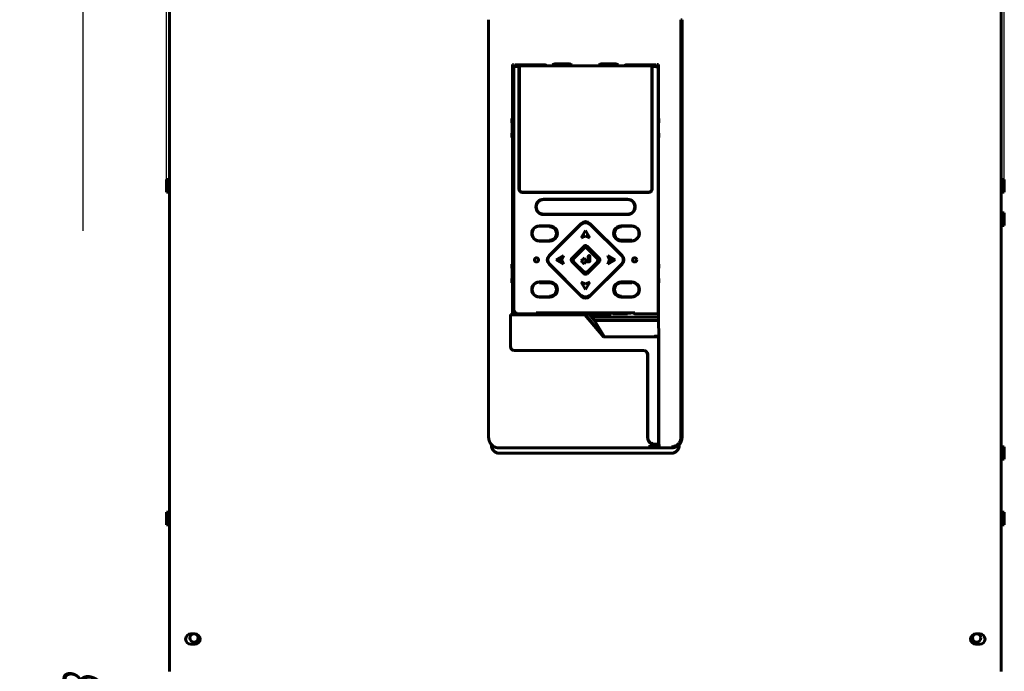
# Model space of a CAD drawing. Header units: millimetres. Extents: x 0 to 1189, y 0 to 841.
# Tile 2 of 9: x 256 to 493, y 422 to 579. Entities that reach past the tile are written whole.
import ezdxf

# ---------------------------------------------------------------- set-up
doc = ezdxf.new("R2010")
doc.units = ezdxf.units.MM
doc.linetypes.add('K5LT_BASIC', pattern=[0])
doc.linetypes.add('K5LT_THIN', pattern=[0])
doc.layers.add('Системный слой', color=7, linetype='Continuous')
doc.styles.add('KDIMTEXTSTYLE', font='GOST_AU.SHX', dxfattribs={"width": 0.96, "oblique": 15, "height": 5})
doc.dimstyles.new('KDIMSTYLE (0.50)', dxfattribs={"dimtxt": 5, "dimasz": 1, "dimexe": 2, "dimexo": 0, "dimgap": 1, "dimtad": 1, "dimlfac": 2, "dimtxsty": 'KDIMTEXTSTYLE', "dimsah": 1, "dimcen": 0, "dimdle": 1, "dimadec": 0, "dimazin": 0, "dimtfac": 0.667, "dimtmove": 0, "dimatfit": 3, "dimfxl": 1, "dimtvp": 1, "dimtolj": 1, "dimtzin": 0, "dimarcsym": 0})

# ---------------------------------------------------------------- blocks, each defined once
blk = doc.blocks.new('KDIMARROW_01')
at = {"layer": 'Системный слой'}
blk.add_hatch(color=0, dxfattribs=at).paths.add_polyline_path([(-5, -0.66), (0, 0), (-5, 0.66), (-4.5, 0)])
at = {"layer": 'Системный слой', "color": 0, "linetype": 'K5LT_THIN', "lineweight": 18}
for p, q in [((-4.5, 0), (-5, 0.66)), ((-5, 0.66), (0, 0)), ((0, 0), (-5, -0.66)), ((-5, -0.66), (-4.5, 0)), ((0, 0), (-1, 0))]:
    blk.add_line(p, q, dxfattribs=at)

msp = doc.modelspace()

# ---------------------------------------------------------------- linework, layer by layer
at = {"layer": 'Системный слой', "color": 150, "linetype": 'K5LT_BASIC', "lineweight": 60, "true_color": 0x0080ff}
for p, q in [((292.2559, 605.7157), (292.2559, 422.4907)), ((492.2559, 605.7157), (492.2559, 422.4907)), ((369.0042, 579.2126), (369.0042, 478.708)), ((415.2179, 578.1608), (415.2179, 579.2126)), ((415.4676, 579.2126), (415.2179, 579.2126)), ((415.2179, 478.708), (415.2179, 578.1608)), ((415.5076, 579.2126), (415.4676, 579.2126)), ((415.5076, 478.708), (415.5076, 579.2126)), ((374.7016, 555.4741), (374.7016, 568.4596)), ((374.7016, 568.4596), (374.9516, 568.4596)), ((374.9516, 568.4596), (374.9516, 555.4742)), ((375.3052, 568.3392), (375.3052, 568.3381)), ((375.3064, 568.3381), (375.3052, 568.3392)), ((375.3052, 568.3381), (382.5547, 568.3381)), ((375.3052, 568.3381), (375.3052, 568.3369)), ((375.3052, 568.3369), (375.5598, 568.0823)), ((385.136, 568.5992), (388.1758, 568.5992)), ((385.4651, 568.2947), (385.3896, 568.3325)), ((385.4651, 568.2947), (385.4651, 568.1378)), ((387.8466, 568.2989), (385.4652, 568.2989)), ((385.6395, 568.5824), (385.7066, 568.5489)), ((387.8467, 568.2947), (387.8466, 568.2989)), ((387.9222, 568.3325), (387.8467, 568.2947)), ((387.9222, 568.1378), (387.9222, 568.3325)), ((388.5996, 568.5031), (388.6051, 568.4596)), ((388.6051, 568.4596), (388.6051, 568.5009)), ((395.9067, 568.5009), (395.9067, 568.4596)), ((395.9067, 568.4596), (396.6244, 568.4596)), ((399.3758, 568.5992), (396.336, 568.5992)), ((396.6651, 568.2947), (396.5896, 568.3325)), ((396.5896, 568.3325), (396.5896, 568.1378)), ((396.6652, 568.2989), (396.6651, 568.2947)), ((399.0466, 568.2989), (396.6652, 568.2989)), ((398.8053, 568.5489), (398.8724, 568.5824)), ((398.9875, 568.4596), (399.0874, 568.4596)), ((399.1222, 568.3325), (399.0467, 568.2947)), ((399.0467, 568.2947), (399.0467, 568.1378)), ((402.0566, 568.3394), (409.3066, 568.3394)), ((409.052, 568.0823), (409.3066, 568.3369)), ((409.3066, 568.3419), (409.3041, 568.3394)), ((409.3066, 568.3394), (409.3066, 568.3419)), ((409.3066, 568.3369), (409.3066, 568.3394)), ((409.8102, 568.4596), (409.5602, 568.4596)), ((409.5602, 567.6466), (409.5602, 568.4596)), ((409.8102, 568.4596), (409.8102, 555.4741)), ((375.0431, 509.1757), (375.0431, 567.6004)), ((375.4376, 567.9211), (375.4376, 568.2045)), ((375.5598, 568.0823), (376.2997, 568.0823)), ((376.2972, 567.9325), (375.5598, 567.9325)), ((376.2972, 567.9325), (376.2972, 538.4303)), ((376.2972, 567.7075), (376.3059, 567.7075)), ((376.2997, 568.0823), (376.3059, 568.1011)), ((376.3059, 538.4391), (376.3059, 568.1011)), ((376.3059, 568.1011), (408.3059, 568.1011)), ((376.3853, 568.0848), (376.3809, 568.0892)), ((408.2309, 568.0892), (376.3809, 568.0892)), ((376.3879, 567.9348), (376.3879, 538.496)), ((382.6528, 568.1378), (401.9581, 568.1378)), ((408.2239, 538.496), (408.2239, 567.9348)), ((408.2265, 568.0848), (408.2309, 568.0892)), ((408.3059, 568.1011), (408.3059, 538.4391)), ((408.3121, 568.0823), (408.3059, 568.1011)), ((408.3059, 567.7102), (408.3146, 567.7102)), ((408.3121, 568.0823), (409.052, 568.0823)), ((409.052, 567.9325), (408.3146, 567.9325)), ((408.3146, 538.4303), (408.3146, 567.9325)), ((409.1742, 568.2045), (409.1742, 567.9211)), ((409.8059, 567.8376), (409.5687, 567.6004)), ((409.8059, 567.8376), (409.8059, 534.8392)), ((374.6055, 555.4261), (374.7016, 555.4741)), ((374.6055, 555.4261), (374.6055, 554.413)), ((374.6482, 554.3917), (374.6055, 554.413)), ((374.6482, 554.3917), (374.6482, 551.9474)), ((374.7016, 555.4872), (374.9193, 555.4872)), ((409.8059, 555.4872), (409.8102, 555.4872)), ((409.8102, 555.4741), (409.9019, 555.4283)), ((409.9019, 554.4108), (409.8636, 554.3917)), ((409.8636, 551.9474), (409.8636, 554.3917)), ((409.9019, 554.4108), (409.9019, 555.4283)), ((374.6055, 551.9261), (374.6482, 551.9474)), ((374.6055, 551.9261), (374.6055, 550.913)), ((409.8636, 551.9474), (409.9019, 551.9283)), ((409.9019, 550.9108), (409.9019, 551.9283)), ((374.7016, 550.865), (374.6055, 550.913)), ((374.7016, 520.4741), (374.7016, 550.865)), ((374.9193, 550.8519), (374.7016, 550.8519)), ((374.9516, 550.865), (374.9516, 520.4742)), ((409.8102, 550.8519), (409.8059, 550.8519)), ((409.9019, 550.9108), (409.8102, 550.865)), ((409.8102, 550.865), (409.8102, 520.4741)), ((291.5059, 540.7407), (291.5059, 540.7403)), ((291.5059, 540.7407), (292.2559, 540.7407)), ((291.5059, 540.7403), (291.5059, 537.7407)), ((493.0059, 540.7407), (492.2559, 540.7407)), ((493.0059, 537.7407), (493.0059, 540.7407)), ((291.5059, 537.7407), (292.2559, 537.7407)), ((377.0558, 537.6892), (377.0471, 537.6805)), ((377.0471, 537.6805), (407.5647, 537.6805)), ((407.556, 537.6892), (377.0558, 537.6892)), ((407.474, 537.7462), (377.1378, 537.7462)), ((407.5647, 537.6805), (407.556, 537.6892)), ((493.0059, 537.7407), (492.2559, 537.7407)), ((381.3809, 535.7323), (381.3809, 535.8283)), ((381.5309, 535.8035), (381.5309, 535.8956)), ((382.2059, 536.0389), (382.2059, 536.0242)), ((382.2059, 536.0389), (402.4059, 536.0389)), ((382.2059, 535.9389), (402.4059, 535.9389)), ((397.4809, 535.9389), (397.4809, 536.0389)), ((397.6309, 536.0389), (397.6309, 535.9389)), ((409.7797, 534.3392), (409.7797, 530.5392)), ((493.0059, 532.7407), (492.2559, 532.7407)), ((493.0059, 529.7407), (493.0059, 532.7407)), ((381.3809, 532.5496), (381.3809, 532.6456)), ((381.5309, 532.4823), (381.5309, 532.5744)), ((402.4059, 532.4389), (382.2059, 532.4389)), ((382.2059, 532.3537), (382.2059, 532.3389)), ((402.4059, 532.3389), (382.2059, 532.3389)), ((397.4809, 532.3389), (397.4809, 532.4389)), ((397.6309, 532.4389), (397.6309, 532.3389)), ((381.2061, 529.6388), (383.7059, 529.6388)), ((381.2061, 529.5388), (383.7059, 529.5388)), ((381.3809, 529.5388), (381.3809, 529.6388)), ((381.5309, 529.5388), (381.5309, 529.6388)), ((383.5378, 522.4994), (391.2452, 530.2069)), ((383.6792, 522.4994), (391.2452, 530.0655)), ((383.7059, 529.3888), (383.7059, 529.5388)), ((391.3513, 529.9594), (391.2452, 530.0655)), ((392.3059, 528.5327), (391.2884, 526.7703)), ((391.2884, 526.7703), (392.3059, 528.5327)), ((392.3059, 528.5327), (393.3234, 526.7703)), ((393.2605, 529.9594), (393.3666, 530.0655)), ((393.3666, 530.2069), (401.074, 522.4994)), ((393.3666, 530.0655), (400.9326, 522.4994)), ((400.9059, 529.6388), (403.4057, 529.6388)), ((400.9059, 529.5388), (400.9059, 529.3888)), ((400.9059, 529.5388), (403.4057, 529.5388)), ((409.8059, 530.0392), (409.8059, 508.9385)), ((493.0059, 529.7407), (492.2559, 529.7407)), ((383.7059, 526.039), (381.2061, 526.039)), ((383.7059, 525.939), (381.2061, 525.939)), ((381.3809, 525.939), (381.3809, 526.039)), ((381.5309, 525.939), (381.5309, 526.039)), ((383.7059, 526.189), (383.7059, 526.039)), ((392.3059, 527.2026), (391.2884, 526.7703)), ((391.2884, 526.7703), (391.5342, 526.8748)), ((391.7922, 526.9844), (392.0762, 527.105)), ((392.3059, 527.2026), (393.3234, 526.7703)), ((393.3234, 526.7703), (392.3059, 527.2026)), ((400.9059, 526.189), (403.4057, 526.189)), ((403.4057, 526.039), (400.9059, 526.039)), ((403.4057, 525.939), (400.9059, 525.939)), ((403.4057, 526.189), (403.4057, 526.039)), ((391.9524, 524.7627), (388.982, 521.7923)), ((391.9524, 524.4086), (389.336, 521.7923)), ((392.0584, 524.3025), (389.4421, 521.6862)), ((395.1697, 521.6862), (392.5534, 524.3025)), ((395.6298, 521.7923), (392.6595, 524.7627)), ((395.2758, 521.7923), (392.6595, 524.4086)), ((385.2119, 521.4388), (386.9743, 522.4563)), ((385.2119, 521.4388), (386.9743, 520.4212)), ((386.3058, 521.4388), (385.2119, 521.4388)), ((386.3058, 521.4388), (386.542, 521.4388)), ((386.542, 521.4388), (386.9743, 522.4563)), ((386.9743, 522.4563), (386.542, 521.4388)), ((386.9743, 520.4212), (386.542, 521.4388)), ((388.982, 521.0852), (391.9524, 518.1148)), ((389.336, 521.0852), (389.4421, 521.1913)), ((391.9524, 518.4689), (389.336, 521.0852)), ((392.0508, 520.9788), (392.3059, 520.9789)), ((392.3059, 521.3708), (392.051, 521.3708)), ((392.9598, 521.3707), (392.3059, 521.3708)), ((392.3059, 520.9682), (392.3059, 520.9789)), ((392.6595, 518.1148), (395.6298, 521.0852)), ((395.2758, 521.0852), (392.6595, 518.4689)), ((392.9744, 521.3692), (392.9598, 521.3707)), ((393.0136, 522.3873), (393.0013, 522.3707)), ((395.1697, 521.1913), (395.2758, 521.0852)), ((397.6375, 522.4563), (397.7419, 522.2104)), ((399.3999, 521.4388), (397.6375, 522.4563)), ((398.0698, 521.4388), (397.6375, 522.4563)), ((397.6375, 522.4563), (399.3999, 521.4388)), ((397.6375, 520.4212), (399.3999, 521.4388)), ((398.0698, 521.4388), (397.6375, 520.4212)), ((397.8515, 521.9524), (397.9722, 521.6685)), ((398.306, 521.4388), (398.0698, 521.4388)), ((398.306, 521.4388), (399.3999, 521.4388)), ((374.6055, 520.4261), (374.7016, 520.4741)), ((374.6055, 520.4261), (374.6055, 519.413)), ((374.6482, 519.3917), (374.6055, 519.413)), ((374.6482, 516.9474), (374.6482, 519.3917)), ((374.7016, 520.4872), (374.9193, 520.4872)), ((391.2452, 512.6706), (383.5378, 520.3781)), ((391.2452, 512.812), (383.6792, 520.3781)), ((391.9524, 518.4689), (392.0584, 518.575)), ((392.5534, 518.575), (392.6595, 518.4689)), ((400.9326, 520.3781), (393.3666, 512.812)), ((401.074, 520.3781), (393.3666, 512.6706)), ((409.8059, 520.4872), (409.8102, 520.4872)), ((409.8102, 520.4741), (409.9019, 520.4283)), ((409.9019, 519.4108), (409.8636, 519.3917)), ((409.8636, 516.9474), (409.8636, 519.3917)), ((409.9019, 519.4108), (409.9019, 520.4283)), ((374.6055, 516.9261), (374.6482, 516.9474)), ((374.6055, 516.9261), (374.6055, 515.913)), ((381.2061, 516.1638), (383.7059, 516.1638)), ((400.9059, 516.1638), (403.4057, 516.1638)), ((409.8636, 516.9474), (409.9019, 516.9283)), ((409.9019, 515.9108), (409.9019, 516.9283)), ((374.7016, 515.865), (374.6055, 515.913)), ((374.7016, 508.4153), (374.7016, 515.865)), ((374.9193, 515.8519), (374.7016, 515.8519)), ((374.9516, 515.865), (374.9516, 508.6652)), ((381.2061, 516.0638), (381.2061, 515.9138)), ((381.2061, 516.0638), (383.7059, 516.0638)), ((383.7059, 515.9138), (381.2061, 515.9138)), ((391.2884, 516.1072), (392.3059, 514.3448)), ((392.3059, 515.6749), (391.2884, 516.1072)), ((392.3059, 514.3448), (393.3234, 516.1072)), ((393.3234, 516.1072), (392.3059, 515.6749)), ((400.9059, 516.0638), (403.4057, 516.0638)), ((403.4057, 515.9138), (400.9059, 515.9138)), ((403.4057, 515.9138), (403.4057, 516.0638)), ((409.8102, 515.8519), (409.8059, 515.8519)), ((409.9019, 515.9108), (409.8102, 515.865)), ((409.8102, 515.865), (409.8102, 508.4153)), ((383.7059, 512.564), (381.2061, 512.564)), ((383.7059, 512.464), (381.2061, 512.464)), ((383.7059, 512.714), (383.7059, 512.564)), ((391.2452, 512.812), (391.3513, 512.9181)), ((393.3666, 512.812), (393.2605, 512.9181)), ((400.9059, 512.564), (400.9059, 512.714)), ((403.4057, 512.564), (400.9059, 512.564)), ((403.4057, 512.464), (400.9059, 512.464)), ((374.3206, 508.3125), (374.2285, 508.3125)), ((374.2285, 508.3125), (374.2285, 500.6246)), ((374.2468, 507.6389), (374.2285, 507.6389)), ((374.2468, 508.2942), (374.2468, 500.6246)), ((374.5846, 508.2942), (374.2468, 508.2942)), ((374.2709, 508.2596), (374.2709, 500.6595)), ((374.2709, 508.2596), (392.1565, 508.2596)), ((374.5846, 508.2942), (374.5706, 508.3082)), ((374.7016, 508.4153), (374.5846, 508.2983)), ((374.5846, 508.2942), (374.5846, 508.2983)), ((392.208, 508.2983), (374.5846, 508.2983)), ((374.9516, 508.6652), (375.5313, 508.6652)), ((375.5549, 508.6888), (375.3052, 508.4392)), ((380.303, 508.4392), (375.3052, 508.4392)), ((375.5549, 508.6888), (375.5549, 508.9385)), ((380.303, 508.4392), (380.4143, 508.6619)), ((404.1976, 508.6619), (380.4143, 508.6619)), ((381.5559, 508.6194), (381.5559, 508.6619)), ((381.6901, 508.6019), (386.1559, 508.6019)), ((382.0841, 508.4414), (382.0841, 508.6019)), ((385.6277, 508.4414), (382.0841, 508.4414)), ((382.7559, 508.6619), (382.7559, 508.6247)), ((382.7559, 508.6247), (385.1559, 508.6247)), ((385.1559, 508.6247), (385.1559, 508.6619)), ((385.6277, 508.6019), (385.6277, 508.4414)), ((386.1559, 508.6619), (386.1559, 508.4583)), ((398.4559, 508.5001), (386.1559, 508.5001)), ((398.4559, 508.4583), (386.1559, 508.4583)), ((386.1559, 508.4583), (386.1559, 508.4373)), ((386.1559, 508.4373), (386.1559, 508.4164)), ((398.4559, 508.4373), (386.1559, 508.4373)), ((398.4559, 508.4164), (386.1559, 508.4164)), ((396.6457, 502.9096), (392.1565, 508.2596)), ((392.208, 508.2983), (393.1672, 508.3759)), ((392.208, 508.2983), (396.7297, 502.9096)), ((393.1672, 508.3759), (394.4559, 506.84)), ((409.8495, 507.6389), (393.7856, 507.6389)), ((394.4559, 506.84), (396.8462, 502.9146)), ((394.4559, 506.84), (409.8495, 506.84)), ((398.4559, 508.6619), (398.4559, 508.4583)), ((398.4559, 508.6019), (402.9218, 508.6019)), ((398.4559, 508.4583), (398.4559, 508.4373)), ((398.4559, 508.4373), (398.4559, 508.4164)), ((398.8841, 508.4414), (398.8841, 508.6019)), ((402.4277, 508.4414), (398.8841, 508.4414)), ((399.4559, 508.6619), (399.4559, 508.6247)), ((399.4559, 508.6247), (401.8559, 508.6247)), ((401.8559, 508.6247), (401.8559, 508.6619)), ((402.4277, 508.6019), (402.4277, 508.4414)), ((403.0559, 508.6194), (403.0559, 508.6619)), ((409.3066, 508.4392), (404.3075, 508.4392)), ((409.8102, 508.4153), (409.8495, 508.3759)), ((409.8495, 506.84), (409.8495, 508.3759)), ((409.8495, 506.84), (409.915, 503.09)), ((410.1694, 507.6389), (409.9194, 507.6389)), ((407.4027, 502.9096), (396.6457, 502.9096)), ((396.7841, 502.9096), (396.8462, 502.9146)), ((408.7334, 502.9146), (396.8462, 502.9146)), ((408.8994, 503.09), (409.915, 503.09)), ((409.8781, 477.1323), (409.8781, 502.8868)), ((409.915, 502.9596), (409.9097, 502.9596)), ((409.9097, 502.9596), (409.9097, 477.0451)), ((409.915, 503.09), (409.915, 502.9596)), ((375.2459, 499.6254), (406.2459, 499.6254)), ((375.2459, 499.6254), (375.2459, 499.6071)), ((375.2459, 499.6071), (406.2459, 499.6071)), ((375.2709, 499.6596), (406.2759, 499.6596)), ((406.2459, 499.6254), (406.2459, 499.6071)), ((407.2285, 498.6246), (407.2285, 478.7593)), ((407.2468, 498.6246), (407.2468, 478.7593)), ((407.2759, 498.6596), (407.2759, 478.8596)), ((415.4676, 478.708), (415.5076, 478.708)), ((369.6809, 476.7907), (369.6809, 476.9979)), ((371.5027, 476.2096), (413.0091, 476.2096)), ((407.4035, 478.0356), (407.3869, 478.028)), ((407.4027, 478.0373), (407.4027, 478.2055)), ((407.4578, 476.5647), (407.4578, 476.3151)), ((408.9955, 477.0384), (408.9962, 477.0131)), ((409.1349, 477.0183), (408.9962, 477.0131)), ((409.8225, 476.5093), (409.8225, 477.0295)), ((409.8225, 476.9609), (410.0196, 476.9609)), ((410.0196, 476.9596), (409.8225, 476.9596)), ((409.9097, 477.0451), (409.9194, 477.0354)), ((410.0196, 476.5093), (410.0194, 476.4992)), ((410.0196, 477.0311), (410.0196, 476.5093)), ((413.0091, 476.2496), (413.0091, 476.4992)), ((414.8309, 477.4589), (414.8309, 477.0569)), ((414.8309, 476.9979), (414.8309, 476.7907)), ((493.0059, 476.4907), (492.2559, 476.4907)), ((493.0059, 473.4907), (493.0059, 476.4907)), ((412.9809, 474.9407), (371.5309, 474.9407)), ((493.0059, 473.4907), (492.2559, 473.4907)), ((291.5059, 460.7407), (291.5059, 460.7403)), ((291.5059, 460.7407), (292.2559, 460.7407)), ((291.5059, 460.7403), (291.5059, 457.7407)), ((493.0059, 460.7407), (492.2559, 460.7407)), ((493.0059, 457.7407), (493.0059, 460.7407)), ((291.5059, 457.7407), (292.2559, 457.7407)), ((493.0059, 457.7407), (492.2559, 457.7407)), ((297.3809, 431.4907), (298.3809, 431.4907)), ((486.1309, 431.4907), (487.1309, 431.4907)), ((298.3809, 428.9907), (297.3809, 428.9907)), ((487.1309, 428.9907), (486.1309, 428.9907)), ((292.2559, 422.4603), (292.2559, 422.4907)), ((492.2559, 422.4907), (492.2559, 422.4603))]:
    msp.add_line(p, q, dxfattribs=at)
for centre, radius in [((380.5053, 521.4388), 0.5), ((404.1065, 521.4388), 0.5), ((298.1559, 430.4907), 1), ((486.3559, 430.4907), 1)]:
    msp.add_circle(centre, radius, dxfattribs=at)
for centre, radius, start, end in [((382.2059, 534.1889), 1.85, 90, 270), ((382.2059, 534.1889), 1.8352, 90, 270), ((382.2059, 534.1889), 1.75, 90, 270), ((402.4059, 534.1889), 1.85, 270, 90), ((402.4059, 534.1889), 1.75, 270, 90), ((392.3059, 529.1462), 1.5, 45, 135), ((392.3059, 529.0048), 1.5, 45, 135), ((381.206, 527.7889), 1.8499, 89.996626, 270.003567), ((381.206, 527.7889), 1.7499, 89.996433, 270.003567), ((383.706, 527.7889), 1.8499, 269.996626, 90.003567), ((383.706, 527.7889), 1.7499, 269.996433, 90.003567), ((383.706, 527.7889), 1.5999, 269.996099, 90.003567), ((392.3059, 529.0048), 1.35, 45, 135), ((400.9058, 527.7889), 1.8499, 89.996626, 270.003374), ((400.9058, 527.7889), 1.7499, 89.996433, 180), ((400.9058, 527.7889), 1.5999, 89.996099, 270.003567), ((403.4058, 527.7889), 1.8499, 269.996626, 90.003567), ((403.4058, 527.7889), 1.7499, 269.996433, 90.003567), ((400.9058, 527.7889), 1.7499, 180, 270.003567), ((392.3059, 524.4091), 0.5, 45, 135), ((392.3059, 524.0551), 0.5, 45, 135), ((392.3059, 524.0551), 0.35, 45, 135), ((384.5984, 521.4388), 1.5, 135, 225), ((384.7398, 521.4388), 1.5, 135, 225), ((389.3355, 521.4388), 0.5, 135, 225), ((389.6896, 521.4388), 0.5, 135, 225), ((389.6896, 521.4388), 0.35, 135, 225), ((394.9222, 521.4388), 0.35, 315, 45), ((394.9222, 521.4388), 0.5, 0, 45), ((394.9222, 521.4388), 0.5, 315, 0), ((395.2763, 521.4388), 0.5, 315, 45), ((399.872, 521.4388), 1.5, 0, 45), ((399.872, 521.4388), 1.5, 315, 0), ((400.0134, 521.4388), 1.5, 315, 45), ((392.3059, 518.8224), 0.35, 225, 315), ((381.206, 514.3139), 1.8499, 89.996626, 270.003567), ((383.706, 514.3139), 1.8499, 269.996626, 90.003567), ((392.3059, 518.8224), 0.5, 225, 315), ((392.3059, 518.4684), 0.5, 225, 315), ((400.9058, 514.3139), 1.8499, 89.996626, 270.003374), ((403.4058, 514.3139), 1.8499, 269.996626, 90.003567), ((381.206, 514.3139), 1.7499, 89.996433, 270.003567), ((383.706, 514.3139), 1.7499, 269.996433, 90.003567), ((383.706, 514.3139), 1.5999, 269.996099, 90.003567), ((400.9058, 514.3139), 1.7499, 89.996433, 180), ((400.9058, 514.3139), 1.7499, 180, 270.003567), ((400.9058, 514.3139), 1.5999, 89.996099, 270.003567), ((403.4058, 514.3139), 1.7499, 0, 90.003567), ((403.4058, 514.3139), 1.7499, 269.996433, 0), ((392.3059, 513.8727), 1.5, 225, 315), ((392.3059, 513.7313), 1.5, 225, 315), ((392.3059, 513.8727), 1.35, 225, 315), ((375.2459, 500.6246), 1.0175, 180, 270), ((375.2459, 500.6246), 0.9991, 180, 270), ((375.2709, 500.6595), 1, 180, 270), ((406.2459, 498.6246), 1.0009, 360, 90), ((406.2459, 498.6246), 0.9825, 360, 90), ((406.2759, 498.6596), 1, 0, 90), ((408.9959, 478.7593), 1.7675, 180, 204.442671), ((408.9959, 478.7593), 1.7491, 180, 204.379696), ((409.0259, 478.8596), 1.75, 180, 201.948743), ((371.5309, 476.7907), 1.85, 180, 270), ((412.9809, 476.7907), 1.85, 270, 0), ((297.3809, 430.2407), 1.25, 90, 270), ((298.3809, 430.2407), 1.25, 270, 90), ((486.1309, 430.2407), 1.25, 90, 270), ((487.1309, 430.2407), 1.25, 270, 90)]:
    msp.add_arc(centre, radius, start, end, dxfattribs=at)
for centre, major_axis, ratio, start_param, end_param in [((385.6395, 568.3325), (0.1118, 0.2236), 0.9992388, 0.46383034, 2.03401759), ((387.6724, 568.3325), (-0.1118, 0.2236), 0.9992388, 4.24916772, 5.81935497), ((396.8395, 568.3325), (-0.1118, -0.2236), 0.9992388, 3.60542299, 5.17561024), ((396.9066, 568.2989), (-0.0575, -0.2438), 0.96172155, 3.38223447, 4.9355775), ((398.8724, 568.3325), (-0.1118, 0.2236), 0.9992388, 4.24916772, 5.81935497)]:
    msp.add_ellipse(centre, major_axis=major_axis, ratio=ratio, start_param=start_param, end_param=end_param, dxfattribs=at)
for points, knots in [([(382.5547, 568.3381), (382.575, 568.3386), (382.6072, 568.3363), (382.6506, 568.3288), (382.6798, 568.3228), (382.712, 568.3125), (382.7423, 568.3023), (382.7681, 568.2897), (382.8002, 568.2748), (382.8258, 568.2572), (382.8528, 568.241), (382.8765, 568.2191), (382.9022, 568.1996), (382.9218, 568.175), (382.9459, 568.1526), (382.9622, 568.122), (382.9742, 568.1154), (382.9839, 568.0932), (382.9856, 568.0892)], [0, 0, 0, 0, 2.34904875, 3.47405151, 4.69742908, 5.82861712, 7.04466141, 8.27286064, 9.39029021, 10.54825133, 11.73503151, 12.91682398, 14.08201349, 15.29701256, 16.43504452, 17.69277961, 18.7935741, 19, 19, 19, 19]), ([(384.6099, 568.4596), (384.6933, 568.4972), (384.778, 568.5308), (384.9527, 568.5816), (385.0438, 568.5992), (385.136, 568.5992)], [0, 0, 0, 0, 0.00054544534, 0.00054544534, 0.00109089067, 0.00109089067, 0.00109089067, 0.00109089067]), ([(388.1758, 568.5992), (388.2681, 568.5992), (388.3574, 568.582), (388.5329, 568.5312), (388.6184, 568.4972), (388.702, 568.4596)], [0, 0, 0, 0, 0.00054522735, 0.00054522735, 0.00109045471, 0.00109045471, 0.00109045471, 0.00109045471]), ([(395.8099, 568.4596), (395.8933, 568.4972), (395.978, 568.5308), (396.1527, 568.5816), (396.2438, 568.5992), (396.336, 568.5992)], [0, 0, 0, 0, 0.00054544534, 0.00054544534, 0.00109089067, 0.00109089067, 0.00109089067, 0.00109089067]), ([(399.3758, 568.5992), (399.4681, 568.5992), (399.5574, 568.582), (399.7329, 568.5312), (399.8184, 568.4972), (399.902, 568.4596)], [0, 0, 0, 0, 0.00054522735, 0.00054522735, 0.00109045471, 0.00109045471, 0.00109045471, 0.00109045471]), ([(401.657, 568.1378), (401.6625, 568.147), (401.6766, 568.1676), (401.691, 568.1774), (401.7259, 568.2191), (401.7631, 568.2452), (401.8181, 568.2812), (401.8754, 568.3071), (401.9285, 568.324), (401.967, 568.3314), (402.0093, 568.3381), (402.039, 568.3402), (402.0558, 568.3394)], [0, 0, 0, 0, 0.54091238, 1.62273714, 2.35489415, 4.16416009, 5.97229649, 7.78121948, 9.59134538, 10.57245657, 11.40231644, 13, 13, 13, 13]), ([(392.0508, 521.9173), (391.93, 521.8024), (391.8089, 521.6878), (391.6872, 521.574), (391.6156, 521.507), (391.5439, 521.4401), (391.4721, 521.3733), (391.4003, 521.3065), (391.3282, 521.24), (391.256, 521.1736)], [0, 0, 0, 0, 0.00100005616, 0.00100005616, 0.00100005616, 0.00158842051, 0.00158842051, 0.00158842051, 0.00217679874, 0.00217679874, 0.00217679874, 0.00217679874]), ([(391.256, 521.1736), (391.3788, 521.0609), (391.501, 520.9475), (391.6225, 520.8335), (391.6941, 520.7663), (391.7655, 520.6991), (391.8367, 520.6315), (391.9079, 520.564), (391.9789, 520.4963), (392.0498, 520.4284)], [0, 0, 0, 0, 0.0010000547, 0.0010000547, 0.0010000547, 0.00158880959, 0.00158880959, 0.00158880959, 0.00217757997, 0.00217757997, 0.00217757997, 0.00217757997]), ([(392.0498, 520.4284), (392.0499, 520.4701), (392.05, 520.5117), (392.0501, 520.5951), (392.0502, 520.6367), (392.0504, 520.7201), (392.0505, 520.7617), (392.0506, 520.8326), (392.0506, 520.8619), (392.0507, 520.9203), (392.0507, 520.9496), (392.0508, 520.9788)], [0, 0, 0, 0, 0.22711191, 0.22711191, 0.45422382, 0.45422382, 0.68133575, 0.68133575, 0.84066787, 0.84066787, 1, 1, 1, 1]), ([(392.051, 521.3708), (392.051, 521.4164), (392.0511, 521.4619), (392.051, 521.553), (392.0509, 521.5985), (392.051, 521.7351), (392.0509, 521.8262), (392.0508, 521.9173)], [0, 0, 0, 0, 0.24999993, 0.24999993, 0.49999984, 0.49999984, 1, 1, 1, 1]), ([(392.3059, 520.9682), (392.4093, 520.9682), (392.5107, 520.9681), (392.6904, 520.9681), (392.7544, 520.9682), (392.8598, 520.9682), (392.8968, 520.9682), (392.9748, 520.9682), (393.0161, 520.9682), (393.0802, 520.9682), (393.1007, 520.9682), (393.1302, 520.9681), (393.1399, 520.9681), (393.1599, 520.9684), (393.172, 520.9696), (393.2106, 520.9765), (393.2352, 520.9853), (393.2809, 521.0115), (393.3023, 521.0291), (393.3373, 521.0701), (393.3513, 521.0937), (393.366, 521.1326), (393.3696, 521.1462), (393.3731, 521.1671), (393.374, 521.1736), (393.3753, 521.1941), (393.3757, 521.2078), (393.3754, 521.2868), (393.3754, 521.3495), (393.3754, 521.4757), (393.3753, 521.5401), (393.3752, 521.7324), (393.3753, 521.8626), (393.3754, 522.0712), (393.3754, 522.1428), (393.3754, 522.236), (393.3753, 522.2544), (393.3753, 522.277), (393.3751, 522.2817), (393.374, 522.2928), (393.3731, 522.2992), (393.3691, 522.3197), (393.365, 522.3331), (393.3488, 522.3715), (393.3324, 522.395), (393.2927, 522.4327), (393.2688, 522.4473), (393.2167, 522.4661), (393.19, 522.4699), (393.1498, 522.4674), (393.1362, 522.4652), (393.1103, 522.4583), (393.098, 522.4537), (393.075, 522.4424), (393.0641, 522.4357), (393.0438, 522.4202), (393.0342, 522.4113), (393.0091, 522.3837), (392.9968, 522.3633), (392.9841, 522.3307), (392.9807, 522.3192), (392.9762, 522.297), (392.9751, 522.287), (392.9742, 522.2606), (392.9744, 522.245), (392.9744, 522.2131), (392.9744, 522.196), (392.9744, 522.1128), (392.9744, 522.0503), (392.9745, 521.8715), (392.9744, 521.7651), (392.9744, 521.6127), (392.9744, 521.5631), (392.9744, 521.4893), (392.9744, 521.4647), (392.9744, 521.4175), (392.9744, 521.3937), (392.9744, 521.3692)], [0, 0, 0, 0, 0.25, 0.25, 0.375, 0.375, 0.4375, 0.4375, 0.5, 0.5, 0.53125, 0.53125, 0.546875, 0.546875, 0.5625, 0.5625, 0.59375, 0.59375, 0.625, 0.625, 0.65625, 0.65625, 0.671875, 0.671875, 0.6796875, 0.6796875, 0.6875, 0.6875, 0.71875, 0.71875, 0.75, 0.75, 0.8125, 0.8125, 0.84375, 0.84375, 0.8515625, 0.8515625, 0.85351562, 0.85351562, 0.85546875, 0.85546875, 0.859375, 0.859375, 0.8671875, 0.8671875, 0.875, 0.875, 0.8828125, 0.8828125, 0.88671875, 0.88671875, 0.890625, 0.890625, 0.89453125, 0.89453125, 0.8984375, 0.8984375, 0.90625, 0.90625, 0.91015625, 0.91015625, 0.9140625, 0.9140625, 0.91796875, 0.91796875, 0.921875, 0.921875, 0.9375, 0.9375, 0.96875, 0.96875, 0.984375, 0.984375, 0.9921875, 0.9921875, 1, 1, 1, 1]), ([(371.5027, 476.2096), (371.2803, 476.2096), (371.0022, 476.2471), (370.6833, 476.3457), (370.424, 476.4453), (370.0927, 476.6268), (369.8449, 476.8322), (369.5788, 477.0982), (369.4089, 477.3212), (369.2533, 477.6161), (369.1403, 477.8699), (369.0343, 478.2328), (369.0042, 478.5536), (369.0042, 478.708)], [0, 0, 0, 0, 2.71897362, 3.40152782, 4.0795349, 6.11411813, 8, 8, 10.71666321, 11.39904205, 12.07705505, 14.11204514, 16, 16, 16, 16]), ([(413.0091, 476.4992), (413.155, 476.4992), (413.2986, 476.5136), (413.5816, 476.5699), (413.7223, 476.6124), (413.9887, 476.7229), (414.1154, 476.7907), (414.3561, 476.9514), (414.4693, 477.0442), (414.6727, 477.2475), (414.7642, 477.3589), (414.9262, 477.6012), (414.9942, 477.7283), (415.1044, 477.9939), (415.1469, 478.1339), (415.2035, 478.4183), (415.2179, 478.5622), (415.2179, 478.708)], [0, 0, 0, 0, 0.0008649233, 0.0008649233, 0.0017298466, 0.0017298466, 0.0025947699, 0.0025947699, 0.0034596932, 0.0034596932, 0.0043246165, 0.0043246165, 0.0051895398, 0.0051895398, 0.0060544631, 0.0060544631, 0.0069193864, 0.0069193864, 0.0069193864, 0.0069193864]), ([(413.0091, 476.2096), (413.1136, 476.2096), (413.274, 476.2197), (413.4856, 476.2537), (413.6451, 476.2901), (413.7992, 476.3359), (413.9491, 476.3911), (414.0921, 476.4546), (414.2355, 476.5291), (414.3739, 476.613), (414.4881, 476.693), (414.6164, 476.7924), (414.739, 476.901), (414.8693, 477.0372), (414.9893, 477.1799), (415.1077, 477.3458), (415.2108, 477.5218), (415.289, 477.6815), (415.3499, 477.8293), (415.4009, 477.9799), (415.442, 478.1326), (415.4773, 478.3063), (415.5017, 478.4981), (415.5076, 478.6392), (415.5076, 478.708)], [0, 0, 0, 0, 0.95812273, 1.47136089, 1.96485821, 2.45835553, 2.94559359, 3.42879549, 3.89329991, 4.42698185, 4.91242801, 5.1715946, 5.91620735, 6.41282461, 6.8995473, 7.62589415, 8.28024722, 8.76859916, 9.2569511, 9.74530304, 10.22692571, 10.7067302, 11.37021169, 12, 12, 12, 12]), ([(415.4676, 478.708), (415.4676, 478.5558), (415.4422, 478.2855), (415.3507, 477.9375), (415.2386, 477.6597), (415.1067, 477.4152), (414.9434, 477.1813), (414.8155, 477.0373), (414.7477, 476.9694)], [0, 0, 0, 0, 2.12749622, 3.77978488, 5.01750505, 6.31086977, 7.6585811, 9, 9, 9, 9]), ([(407.4027, 478.2055), (407.4707, 478.0367), (407.5627, 477.8827), (407.7942, 477.6039), (407.9288, 477.4856), (408.1533, 477.3419), (408.2315, 477.3001), (408.3892, 477.2303), (408.4692, 477.2019), (408.6313, 477.1572), (408.7127, 477.1413), (408.8714, 477.1213), (408.9494, 477.117), (409.0259, 477.1179)], [0, 0, 0, 0, 0.00107659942, 0.00107659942, 0.00215319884, 0.00215319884, 0.00269149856, 0.00269149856, 0.00322979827, 0.00322979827, 0.00376809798, 0.00376809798, 0.00430639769, 0.00430639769, 0.00430639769, 0.00430639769]), ([(408.9955, 477.0384), (408.9411, 477.0358), (408.881, 477.0359), (408.7523, 477.0447), (408.6834, 477.0533), (408.5367, 477.0827), (408.4602, 477.1034), (408.3048, 477.1586), (408.2248, 477.1937), (408.0699, 477.2775), (407.9943, 477.3262), (407.8484, 477.4382), (407.7787, 477.5014), (407.5879, 477.7053), (407.4812, 477.8647), (407.4035, 478.0356)], [0.00117534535, 0.00117534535, 0.00117534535, 0.00117534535, 0.00173566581, 0.00173566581, 0.00229598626, 0.00229598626, 0.00285630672, 0.00285630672, 0.00341662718, 0.00341662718, 0.00397694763, 0.00397694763, 0.00453726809, 0.00453726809, 0.005657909, 0.005657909, 0.005657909, 0.005657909]), ([(407.4578, 477.8885), (407.4862, 477.8384), (407.5473, 477.7419), (407.6602, 477.5974), (407.7761, 477.478), (407.9314, 477.3456), (408.0989, 477.2339), (408.253, 477.1597), (408.3486, 477.1213), (408.4206, 477.0953), (408.5049, 477.07), (408.6125, 477.0441), (408.7748, 477.0162), (408.91, 477.0102), (408.9962, 477.0131)], [0, 0, 0, 0, 1.34112884, 2.65462585, 4.262159, 5.20919022, 7.41928754, 8.9770038, 9.28694314, 9.90664241, 10.83515274, 11.45058703, 12.66141902, 15, 15, 15, 15]), ([(410.0194, 476.4992), (410.0174, 476.4597), (410.006, 476.4217), (409.9725, 476.3586), (409.9504, 476.3325), (409.8776, 476.2716), (409.8201, 476.2523), (409.7627, 476.2496)], [0, 0, 0, 0, 0.25, 0.25, 0.5, 0.5, 1, 1, 1, 1]), ([(414.7477, 476.9694), (414.6912, 476.9129), (414.6318, 476.8591), (414.5072, 476.7569), (414.4418, 476.7084), (414.2411, 476.5744), (414.1002, 476.4989), (413.8039, 476.3759), (413.6476, 476.3285), (413.3322, 476.2657), (413.1713, 476.2496), (413.0091, 476.2496)], [0.00386320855, 0.00386320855, 0.00386320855, 0.00386320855, 0.00434580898, 0.00434580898, 0.00482840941, 0.00482840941, 0.00579361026, 0.00579361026, 0.00675881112, 0.00675881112, 0.00772401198, 0.00772401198, 0.00772401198, 0.00772401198])]:
    msp.add_open_spline(points, degree=3, knots=knots, dxfattribs=at)
for points in [[(384.3902, 568.3535), (384.4629, 568.3899), (384.5357, 568.4261), (384.6099, 568.4596)], [(388.702, 568.4596), (388.7761, 568.4261), (388.8489, 568.3899), (388.9216, 568.3535)], [(395.5902, 568.3535), (395.6629, 568.3899), (395.7357, 568.4261), (395.8099, 568.4596)], [(399.902, 568.4596), (399.9761, 568.4261), (400.0489, 568.3899), (400.1216, 568.3535)], [(407.3869, 478.028), (407.4086, 477.9802), (407.4322, 477.9337), (407.4578, 477.8885)], [(409.8225, 477.0295), (409.6174, 477.0249), (409.3804, 477.0212), (409.1349, 477.0183)]]:
    msp.add_open_spline(points, degree=3, dxfattribs=at)
for points, weights in [([(385.7066, 568.5489), (385.5671, 568.5464), (385.4676, 568.4434), (385.4652, 568.2989)], [1, 0.808833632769, 0.808833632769, 1]), ([(387.6053, 568.5489), (387.7447, 568.5464), (387.8442, 568.4434), (387.8466, 568.2989)], [1, 0.808833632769, 0.808833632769, 1]), ([(387.6724, 568.5824), (387.6859, 568.5892), (387.8655, 568.5952), (388.1758, 568.5992)], [1, 0.934124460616, 0.934124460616, 1]), ([(388.9216, 568.3535), (388.3519, 568.3535), (387.9421, 568.3449), (387.9222, 568.3325)], [1, 0.812893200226, 0.812893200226, 1]), ([(396.5896, 568.3325), (396.5697, 568.3449), (396.1599, 568.3535), (395.5902, 568.3535)], [1, 0.812893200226, 0.812893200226, 1]), ([(396.336, 568.5992), (396.6463, 568.5952), (396.826, 568.5892), (396.8395, 568.5824)], [1, 0.934124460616, 0.934124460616, 1]), ([(399.0466, 568.2989), (399.0442, 568.4434), (398.9447, 568.5464), (398.8053, 568.5489)], [1, 0.808833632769, 0.808833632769, 1]), ([(375.5424, 567.9321), (375.2616, 567.9223), (375.0578, 567.787), (375.0431, 567.6004)], [1, 0.816916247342, 0.816916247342, 1]), ([(375.5598, 567.9325), (375.554, 567.9325), (375.5482, 567.9324), (375.5424, 567.9321)], [1, 0.999794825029, 0.999794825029, 1]), ([(376.3879, 567.9348), (376.3879, 568.0215), (376.3868, 568.0833), (376.3853, 568.0848)], [1, 0.808834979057, 0.808834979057, 1]), ([(408.2265, 568.0848), (408.225, 568.0833), (408.2239, 568.0215), (408.2239, 567.9348)], [1, 0.80883497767, 0.80883497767, 1]), ([(409.0694, 567.9321), (409.0636, 567.9324), (409.0578, 567.9325), (409.052, 567.9325)], [1, 0.999794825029, 0.999794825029, 1]), ([(409.5687, 567.6004), (409.554, 567.787), (409.3503, 567.9223), (409.0694, 567.9321)], [1, 0.816916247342, 0.816916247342, 1]), ([(374.9516, 555.4867), (374.9408, 555.487), (374.93, 555.4872), (374.9193, 555.4872)], [0.987015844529, 0.991243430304, 0.995571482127, 1]), ([(374.9516, 555.4742), (374.9821, 555.4722), (375.0126, 555.4688), (375.0431, 555.464)], [1, 0.988074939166, 0.976939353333, 0.966593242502]), ([(374.9193, 550.8519), (374.93, 550.8519), (374.9408, 550.8521), (374.9516, 550.8525)], [1, 0.995571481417, 0.991243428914, 0.987015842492]), ([(375.0431, 550.8752), (375.0126, 550.8703), (374.9821, 550.8669), (374.9516, 550.865)], [0.966593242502, 0.976939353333, 0.988074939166, 1]), ([(377.0471, 537.6805), (376.6078, 537.6805), (376.2972, 537.991), (376.2972, 538.4303)], [1, 0.80480826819, 0.80480826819, 1]), ([(377.0558, 537.6892), (376.6165, 537.6892), (376.3059, 537.9998), (376.3059, 538.4391)], [1, 0.804808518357, 0.804808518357, 1]), ([(376.3879, 538.496), (376.3879, 538.0567), (376.6985, 537.7462), (377.1378, 537.7462)], [1, 0.8048106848, 0.8048106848, 1]), ([(407.474, 537.7462), (407.9133, 537.7462), (408.2239, 538.0567), (408.2239, 538.496)], [1, 0.804810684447, 0.804810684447, 1]), ([(408.3059, 538.4391), (408.3059, 537.9998), (407.9953, 537.6892), (407.556, 537.6892)], [1, 0.80480852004, 0.80480852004, 1]), ([(408.3146, 538.4303), (408.3146, 537.991), (408.004, 537.6805), (407.5647, 537.6805)], [1, 0.804808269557, 0.804808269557, 1]), ([(409.8059, 534.8392), (409.7906, 534.8392), (409.7797, 534.6321), (409.7797, 534.3392)], [1, 0.804737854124, 0.804737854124, 1]), ([(409.7797, 530.5392), (409.7797, 530.2463), (409.7906, 530.0392), (409.8059, 530.0392)], [1, 0.804737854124, 0.804737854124, 1]), ([(374.9516, 520.4867), (374.9408, 520.487), (374.93, 520.4872), (374.9193, 520.4872)], [0.987015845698, 0.991243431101, 0.995571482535, 1]), ([(374.9516, 520.4742), (374.9821, 520.4722), (375.0126, 520.4688), (375.0431, 520.464)], [1, 0.988074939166, 0.976939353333, 0.966593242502]), ([(374.9193, 515.8519), (374.93, 515.8519), (374.9408, 515.8521), (374.9516, 515.8525)], [1, 0.995571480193, 0.991243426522, 0.987015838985]), ([(375.0431, 515.8752), (375.0126, 515.8703), (374.9821, 515.8669), (374.9516, 515.865)], [0.966593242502, 0.976939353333, 0.988074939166, 1]), ([(375.0431, 509.1757), (375.0578, 509.0424), (375.2616, 508.9458), (375.5424, 508.9388)], [1, 0.816916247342, 0.816916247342, 1]), ([(375.5424, 508.9388), (375.5466, 508.9386), (375.5507, 508.9385), (375.5549, 508.9385)], [1, 0.999794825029, 0.999794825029, 1]), ([(381.5559, 508.6194), (381.5559, 508.6133), (381.6017, 508.6073), (381.6901, 508.6019)], [1, 0.977253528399, 0.977253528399, 1]), ([(402.9218, 508.6019), (403.0102, 508.6073), (403.0559, 508.6133), (403.0559, 508.6194)], [1, 0.977253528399, 0.977253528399, 1]), ([(404.3075, 508.4392), (404.1428, 508.4392), (403.99, 508.516), (403.8925, 508.6619)], [1, 0.878997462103, 0.832855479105, 0.861574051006]), ([(409.8059, 508.9385), (409.8059, 508.6459), (409.5993, 508.4392), (409.3066, 508.4392)], [1, 0.805381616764, 0.805381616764, 1]), ([(409.8781, 502.8868), (409.3072, 502.9013), (408.4133, 502.9096), (407.4027, 502.9096)], [1, 0.923052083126, 0.923052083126, 1]), ([(408.1394, 502.908), (408.3608, 502.9095), (408.5607, 502.9118), (408.7334, 502.9146)], [0.96519547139, 0.965899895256, 0.977501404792, 1]), ([(408.8994, 503.09), (408.8477, 503.0282), (408.7923, 502.9696), (408.7334, 502.9146)], [1, 0.998720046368, 0.998720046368, 1]), ([(407.4578, 476.5647), (408.3984, 476.5647), (409.2437, 476.5449), (409.8225, 476.5093)], [1, 0.932478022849, 0.932478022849, 1]), ([(409.7627, 476.2496), (409.2442, 476.2913), (408.4085, 476.3151), (407.4578, 476.3151)], [1, 0.919366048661, 0.919366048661, 1]), ([(409.0259, 477.1179), (409.3635, 477.1217), (409.6513, 477.1266), (409.8781, 477.1323)], [1, 0.986795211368, 0.986795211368, 1])]:
    msp.add_rational_spline(points, weights, degree=3, dxfattribs=at)

# ---------------------------------------------------------------- dimensions: what is measured, and where the dimension line sits
at = {"layer": 'Системный слой', "color": 7}
msp.add_linear_dim(base=(291.5059, 644.2407), p1=(493.0059, 540.7407), p2=(291.5059, 540.7407), location=(392.2559, 644.2407), text='\\H10.0;\\W0.965;\\Q15;\\H10.0;\\W0.965;\\Q15;\\Q15;Ш', dimstyle='KDIMSTYLE (0.50)', override={"dimexo": 0, "dimblk1": 'KDIMARROW_01', "dimblk2": 'KDIMARROW_01', "dimse1": 0, "dimse2": 0, "dimclrt": 7, "dimtolj": 1}, dxfattribs=at).render()
msp.add_linear_dim(base=(271.5059, 624.2407), p1=(294.3559, 211.7407), p2=(294.3559, 624.2407), angle=90, location=(271.5059, 417.9907), text='\\H10.0;\\W0.965;\\Q15;\\H10.0;\\W0.965;\\Q15;\\Q15;В', dimstyle='KDIMSTYLE (0.50)', override={"dimexo": 0, "dimblk1": 'KDIMARROW_01', "dimblk2": 'KDIMARROW_01', "dimse1": 0, "dimse2": 0, "dimclrt": 7, "dimtolj": 1}, dxfattribs=at).render()

doc.saveas('drawing.dxf')
